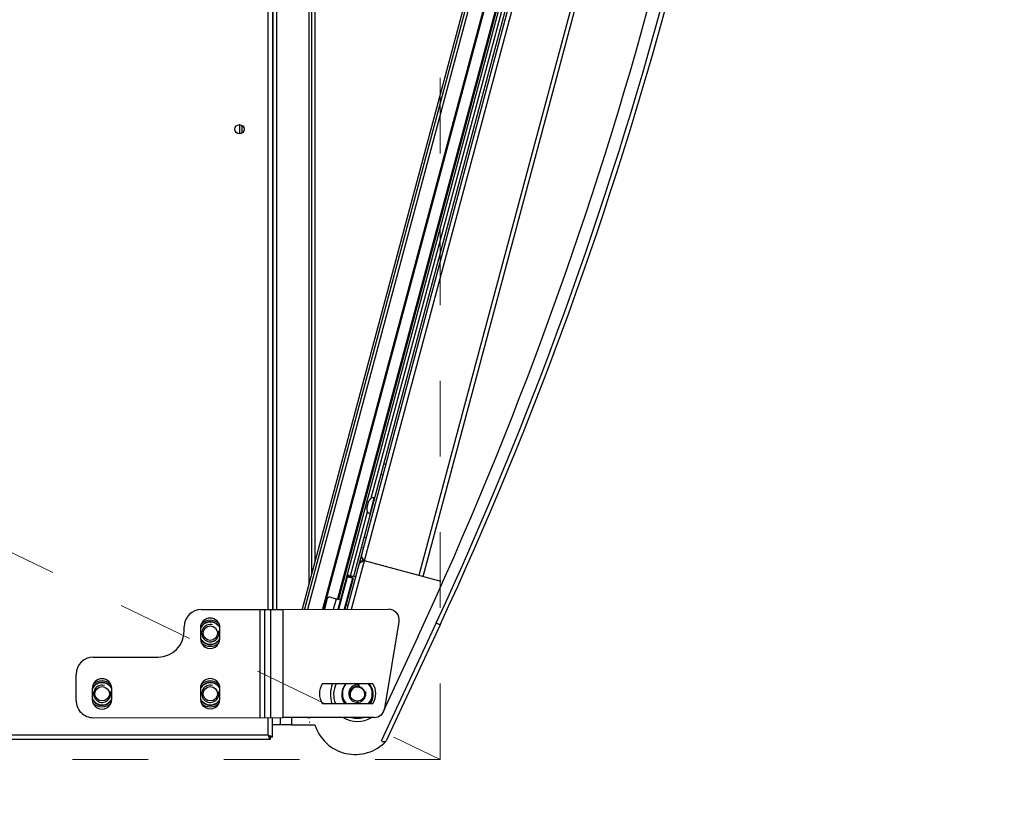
# Model space of a CAD drawing. Header units: millimetres. Extents: x -486876 to 553054, y -140324 to 834178.
# Tile 14 of 155: x -167434 to -166979, y 74274 to 74637. Entities that reach past the tile are written whole.
import ezdxf
from ezdxf.enums import TextEntityAlignment as Align

# ---------------------------------------------------------------- set-up
doc = ezdxf.new("R2010")
doc.units = ezdxf.units.MM
doc.linetypes.add('DASH2', pattern=[0.75, 0.5, -0.25])
doc.linetypes.add('XREF$0$0.5_0.5', pattern=[1, 0.5, -0.5])
doc.layers.add('_XREF', color=252, linetype='DASH2', lineweight=13)
for name, color, linetype in [('XREF$0$DRZWI', 8, 'Continuous'), ('XREF$0$MEBLE_ŁAZIENKOWE_I_KUCHENNE', 8, 'Continuous'), ('XREF$0$WYPEŁNIENIA', 8, 'Continuous')]:
    doc.layers.add(name, color=color, linetype=linetype)
doc.styles.add('XREF$0$APLUS', font='arial.ttf', dxfattribs={"width": 0.6})

# ---------------------------------------------------------------- blocks, each defined once
blk = doc.blocks.new('XREF')
at = {"layer": 'XREF$0$WYPEŁNIENIA'}
h = blk.add_hatch(dxfattribs=at)
h.set_pattern_fill('ANSI31', color=256, scale=3)
h.set_pattern_definition([(45, (-52999.899, 13162.694), (-6.7351921, 6.7351921), [])])
h.paths.add_polyline_path([(2833.434, 10024.036), (2806.556, 10024.036), (2806.556, 10062.954), (2756.556, 10062.954), (2756.556, 10102.954), (2726.652, 10102.954), (2725.878, 10101.795), (2725.878, 10033.492), (2680.314, 10033.492), (2680.314, 10102.954), (2641.556, 10102.954), (2641.556, 10024.036), (2546.556, 10024.036), (2546.556, 9984.036), (2833.434, 9984.036)])
h.paths.add_polyline_path([(3066.996, 10024.036), (2833.434, 10024.036), (2833.434, 9984.036), (3066.996, 9984.036), (3066.996, 9994.036)])
h.paths.add_polyline_path([(2456.556, 10024.036), (2376.556, 10024.036), (2376.556, 10044.036), (2361.556, 10044.036), (2361.556, 10024.036), (2161.556, 10024.036), (2161.556, 10141.987), (2121.556, 10141.987), (2121.556, 9894.374), (1846.556, 9894.374), (1846.556, 9872.667), (1876.556, 9872.667), (2121.556, 9872.667), (2121.556, 9779.125), (2161.556, 9779.125), (2161.556, 9869.374), (2161.556, 9984.036), (2456.556, 9984.036)])
h.paths.add_polyline_path([(2376.556, 10304.911), (2361.556, 10304.911), (2361.556, 10144.036), (2371.638, 10144.036), (2376.556, 10144.036)])
h.paths.add_polyline_path([(2444.576, 10649.374), (2192.944, 10649.374), (2192.944, 10634.374), (2379.576, 10634.374), (2379.576, 10589.374), (2444.576, 10589.374)])
h.paths.add_polyline_path([(2161.556, 10634.374), (2192.944, 10634.374), (2192.944, 10649.374), (2161.556, 10649.374), (2161.556, 10704.673), (2121.556, 10704.673), (2121.556, 10581.696), (2161.556, 10581.696)])
h.paths.add_polyline_path([(2647.02, 10553.677), (2666.091, 10553.677), (2666.091, 10567.177), (2647.02, 10567.177)], flags=16)
h.paths.add_polyline_path([(2530.525, 10311.911), (2530.525, 10304.911), (2666.556, 10304.911), (2666.556, 10392.954), (2646.556, 10392.954), (2646.556, 10322.954), (2530.525, 10322.954)])
edge = h.paths.add_edge_path()
edge.add_line((2430.525, 10304.911), (2430.525, 10311.911))
edge.add_line((2430.525, 10311.911), (2433.025, 10311.911))
edge.add_line((2433.025, 10311.911), (2430.525, 10314.911))
edge.add_arc((2428.762, 10318.933), 4.391, 293.6835, 426.3165)
edge.add_line((2430.525, 10322.954), (2161.556, 10322.954))
edge.add_line((2161.556, 10322.954), (2161.556, 10418.772))
edge.add_line((2161.556, 10418.772), (2121.556, 10418.772))
edge.add_line((2121.556, 10418.772), (2121.556, 10304.911))
edge.add_line((2121.556, 10304.911), (2430.525, 10304.911))
h.paths.add_polyline_path([(2666.556, 10649.374), (2641.648, 10649.374), (2641.648, 10634.374), (2646.556, 10634.374), (2646.556, 10497.954), (2666.556, 10497.954)])
at = {"layer": 'XREF$0$MEBLE_ŁAZIENKOWE_I_KUCHENNE'}
for p, q in [((2742.557, 10331.27), (2742.557, 10426.312)), ((2742.757, 10399.887), (2742.757, 10331.27)), ((2746.204, 10331.273), (2763.718, 10396.638)), ((2746.411, 10331.274), (2763.937, 10396.682)), ((2742.782, 10331.27), (2742.782, 10393.877)), ((2742.958, 10331.27), (2742.958, 10393.851)), ((2760.99, 10393.797), (2744.236, 10331.271)), ((2744.458, 10332.483), (2744.458, 10393.854)), ((2744.582, 10332.946), (2744.582, 10393.864)), ((2744.732, 10333.506), (2744.732, 10393.864)), ((2760.868, 10393.726), (2744.133, 10331.271)), ((2744.392, 10331.272), (2761.031, 10393.369)), ((2761.472, 10392.503), (2745.065, 10331.272)), ((2761.533, 10392.539), (2745.117, 10331.272)), ((2745.79, 10331.273), (2762.148, 10392.322)), ((2761.447, 10390.284), (2745.762, 10331.749)), ((2761.495, 10390.271), (2745.81, 10331.736)), ((2746.51, 10332.801), (2761.59, 10389.081)), ((2764.301, 10387.992), (2749.522, 10332.838)), ((2749.715, 10332.786), (2764.494, 10387.941)), ((2747.322, 10336.411), (2760.583, 10385.902)), ((2741.237, 10353.671), (2741.237, 10353.253)), ((2741.337, 10353.64), (2741.337, 10353.284)), ((2747.995, 10337.958), (2747.898, 10337.984)), ((2747.866, 10337.475), (2747.769, 10337.501)), ((2747.122, 10335.935), (2747.215, 10336.282)), ((2747.263, 10335.69), (2747.46, 10336.424)), ((2747.46, 10336.424), (2747.479, 10336.419)), ((2746.36, 10332.822), (2747.15, 10335.77)), ((2747.263, 10335.69), (2747.282, 10335.685)), ((2747.089, 10334.577), (2746.993, 10334.603)), ((2746.96, 10334.094), (2746.863, 10334.12)), ((2750.557, 10332.561), (2747.011, 10333.511)), ((2746.295, 10332.839), (2746.284, 10332.8)), ((2746.295, 10332.839), (2746.609, 10332.784)), ((2745.821, 10331.273), (2746.221, 10332.765)), ((2746.452, 10332.703), (2746.069, 10331.273)), ((2746.481, 10332.695), (2746.1, 10331.273)), ((2746.221, 10332.765), (2746.192, 10332.773)), ((2746.245, 10332.779), (2746.253, 10332.808)), ((2746.245, 10332.779), (2746.438, 10332.727)), ((2746.253, 10332.808), (2746.446, 10332.756)), ((2746.438, 10332.727), (2746.446, 10332.756)), ((2746.452, 10332.703), (2746.481, 10332.695)), ((2745.168, 10331.272), (2745.302, 10331.769)), ((2745.424, 10331.84), (2745.714, 10331.762)), ((2745.583, 10331.273), (2745.714, 10331.762)), ((2745.714, 10331.762), (2745.907, 10331.71)), ((2746.155, 10331.478), (2746.25, 10331.444)), ((2739.473, 10331.267), (2743.228, 10331.27)), ((2742.173, 10331.269), (2742.178, 10326.269)), ((2742.385, 10331.27), (2742.39, 10326.27)), ((2742.663, 10331.27), (2742.668, 10326.27)), ((2743.228, 10331.27), (2748.115, 10331.275)), ((2743.228, 10331.27), (2743.233, 10326.27)), ((2750.322, 10330.641), (2747.784, 10325.177)), ((2747.947, 10326.693), (2748.608, 10330.694)), ((2750.503, 10330.556), (2748.009, 10325.185)), ((2750.322, 10330.641), (2750.503, 10330.556)), ((2738.674, 10330.266), (2738.674, 10330.466)), ((2739.424, 10330.417), (2739.424, 10329.917)), ((2740.324, 10329.918), (2740.324, 10330.418)), ((2749.484, 10330.024), (2747.778, 10326.349)), ((2734.475, 10329.062), (2737.475, 10329.065)), ((2733.677, 10327.061), (2733.676, 10328.261)), ((2747.397, 10327.825), (2745.055, 10327.822)), ((2734.426, 10327.612), (2734.427, 10327.112)), ((2735.327, 10327.113), (2735.326, 10327.613)), ((2739.426, 10327.617), (2739.427, 10327.117)), ((2740.327, 10327.118), (2740.326, 10327.618)), ((2745.056, 10326.922), (2747.398, 10326.925)), ((2734.478, 10326.262), (2743.233, 10326.27)), ((2742.557, 10325.462), (2742.557, 10326.27)), ((2742.757, 10325.362), (2742.757, 10326.27)), ((2743.132, 10325.937), (2743.132, 10326.27)), ((2747.454, 10326.275), (2743.233, 10326.27)), ((2743.632, 10326.271), (2743.632, 10325.937)), ((2744.378, 10326.275), (2744.475, 10326.249)), ((2743.132, 10325.937), (2742.757, 10325.937)), ((2743.632, 10325.937), (2743.132, 10325.937)), ((2743.632, 10325.937), (2744.713, 10325.937)), ((2670.607, 10325.262), (2742.657, 10325.262)), ((2670.707, 10325.462), (2742.557, 10325.462)), ((2742.657, 10325.262), (2742.657, 10325.362)), ((2742.757, 10325.362), (2742.657, 10325.362))]:
    blk.add_line(p, q, dxfattribs=at)
at = {"layer": 'XREF$0$MEBLE_ŁAZIENKOWE_I_KUCHENNE', "linetype": 'XREF$0$0.5_0.5', "lineweight": 9, "ltscale": 7}
blk.add_lwpolyline([(2670.507, 10424.336), (2670.507, 10324.336), (2750.507, 10324.336), (2750.507, 10424.336)], close=True, dxfattribs=at)
blk.add_lwpolyline([(2685.32, 10355.77), (2750.507, 10324.336)], dxfattribs=at)
at = {"layer": 'XREF$0$MEBLE_ŁAZIENKOWE_I_KUCHENNE'}
for centre, radius in [((2741.232, 10353.462), 0.21), ((2739.882, 10330.167), 0.333), ((2734.882, 10327.367), 0.333), ((2739.882, 10327.367), 0.333), ((2746.677, 10327.374), 0.345)]:
    blk.add_circle(centre, radius, dxfattribs=at)
for centre, radius, start, end in [((2582.044, 10407.788), 184.618, 335.08851, 354.91149), ((2587.16, 10406.418), 179.9, 335.08851, 354.91149), ((2587.16, 10406.418), 180.1, 335.08851, 354.91149), ((2747.408, 10336.231), 0.2, 75, 165), ((2747.315, 10335.883), 0.2, 165, 255), ((2747.062, 10333.704), 0.2, 165, 249.3621), ((2746.959, 10333.318), 0.2, 75, 165), ((2746.26, 10332.642), 0.2, 80, 105.1363), ((2746.24, 10332.76), 0.05, 75, 165), ((2746.24, 10332.76), 0.02, 75, 165), ((2746.433, 10332.708), 0.02, 345, 75), ((2746.433, 10332.708), 0.05, 345, 75), ((2745.398, 10331.743), 0.1, 75, 165), ((2739.474, 10330.467), 0.8, 90.0572, 180.0572), ((2748.115, 10330.775), 0.5, 350.6112, 90.0572), ((2739.882, 10330.167), 0.525, 32.9389, 151.158), ((2739.882, 10330.167), 0.51, 29.7265, 154.0577), ((2739.874, 10330.417), 0.45, 0.0572, 180.0572), ((2739.877, 10330.162), 0.6, 47.0916, 133.8453), ((2739.882, 10330.167), 0.4, 75, 15), ((2737.474, 10330.265), 1.2, 270.0572, 0.0572), ((2739.882, 10330.167), 0.525, 208.9424, 327.1786), ((2739.874, 10329.917), 0.45, 180.0572, 0.0572), ((2739.882, 10330.167), 0.51, 207, 330.3798), ((2739.877, 10330.162), 0.6, 226.8164, 312.4154), ((2734.476, 10328.262), 0.8, 90.0572, 180.0572), ((2734.876, 10327.612), 0.45, 0.0572, 180.0572), ((2734.882, 10327.367), 0.525, 32.3779, 150.2917), ((2734.882, 10327.367), 0.51, 29.1374, 153), ((2734.877, 10327.362), 0.6, 46.9539, 133.1318), ((2739.882, 10327.367), 0.525, 32.2217, 150.4457), ((2739.876, 10327.617), 0.45, 0.0572, 180.0572), ((2739.882, 10327.367), 0.51, 29.3777, 153), ((2739.877, 10327.362), 0.6, 46.664, 133.42), ((2745.777, 10327.373), 0.85, 148.0915, 212.023), ((2746.682, 10327.337), 1.25, 157.1298, 199.3971), ((2746.682, 10327.337), 1.1, 153.7258, 202.1803), ((2746.682, 10327.337), 0.73, 138.2458, 214.5844), ((2746.677, 10327.374), 0.69, 139.3515, 220.7629), ((2746.677, 10327.374), 0.69, 319.3515, 40.7629), ((2746.682, 10327.337), 0.73, 325.6085, 41.9933), ((2746.677, 10327.374), 0.85, 328.0915, 32.023), ((2734.882, 10327.367), 0.4, 75, 15), ((2739.882, 10327.367), 0.4, 75, 15), ((2746.682, 10327.337), 0.7, 169.9724, 216.2857), ((2746.677, 10327.374), 0.4, 75, 15), ((2746.682, 10327.337), 0.34, 3.138, 190.9274), ((2746.682, 10327.337), 0.7, 323.9092, 24.7611), ((2734.477, 10327.062), 0.8, 180.0572, 270.0572), ((2734.882, 10327.367), 0.525, 209.502, 328.0471), ((2734.882, 10327.367), 0.51, 206.8942, 330.2577), ((2734.877, 10327.112), 0.45, 180.0572, 0.0572), ((2734.877, 10327.362), 0.6, 226.9539, 313.1318), ((2739.882, 10327.367), 0.525, 209.6578, 327.8929), ((2739.882, 10327.367), 0.51, 207, 330.7369), ((2739.877, 10327.117), 0.45, 180.0572, 0.0572), ((2739.877, 10327.362), 0.6, 227.2443, 312.8431), ((2747.454, 10326.775), 0.5, 270.0572, 350.6112), ((2746.682, 10327.337), 1.25, 238.3593, 301.6481), ((2746.682, 10327.337), 1.1, 255.2659, 284.3727), ((2746.579, 10326.514), 1.953, 197.1952, 317.0759)]:
    blk.add_arc(centre, radius, start, end, dxfattribs=at)
for points, start_tangent, end_tangent in [([(2746.869, 10333.756), (2746.871, 10333.704), (2746.9, 10333.644)], (-0.258819, -0.965926), (0.54907, -0.835776)), ([(2746.784, 10333.403), (2746.766, 10333.37)], (-0.632776, -0.774335), (-0.258819, -0.965926)), ([(2746.809, 10333.427), (2746.784, 10333.403)], (-0.795069, -0.60652), (-0.632776, -0.774335)), ([(2746.897, 10333.472), (2746.848, 10333.451), (2746.809, 10333.427)], (-0.930753, -0.365649), (-0.795069, -0.60652)), ([(2747.011, 10333.511), (2746.897, 10333.472)], (-0.953813, -0.3004), (-0.930753, -0.365649)), ([(2746.9, 10333.644), (2746.95, 10333.579), (2746.974, 10333.551)], (0.54907, -0.835776), (0.6666, -0.745415)), ([(2746.974, 10333.551), (2747.011, 10333.511)], (0.6666, -0.745415), (0.675826, -0.737061)), ([(2744.479, 10326.266), (2744.468, 10326.246), (2744.462, 10326.236)], (-0.508824, -0.860871), (-0.512756, -0.858534)), ([(2744.464, 10326.076), (2744.487, 10326.042)], (0.266622, -0.963801), (0.90696, -0.421218)), ([(2742.557, 10325.462), (2742.607, 10325.429), (2742.643, 10325.395), (2742.657, 10325.362)], (0.843564, -0.537029), (0, -1)), ([(2742.557, 10325.462), (2742.59, 10325.412), (2742.623, 10325.376), (2742.657, 10325.362)], (0.537029, -0.843564), (1, 0)), ([(2742.557, 10325.462), (2742.657, 10325.429)], (0.952891, -0.303314), (0.943625, -0.331016)), ([(2742.557, 10325.462), (2742.59, 10325.362)], (0.303314, -0.952891), (0.331016, -0.943625)), ([(2742.59, 10325.362), (2742.623, 10325.289)], (0.331016, -0.943625), (0.54091, -0.84108)), ([(2742.623, 10325.289), (2742.657, 10325.262)], (0.54091, -0.84108), (1, 0)), ([(2742.657, 10325.429), (2742.73, 10325.395)], (0.943625, -0.331016), (0.84108, -0.54091)), ([(2742.73, 10325.395), (2742.757, 10325.362)], (0.84108, -0.54091), (0, -1)), ([(2747.814, 10325.159), (2747.906, 10325.155)], (0.997504, -0.070615), (0.999983, 0.005765)), ([(2747.906, 10325.155), (2747.944, 10325.157), (2747.974, 10325.162)], (0.999983, 0.005765), (0.963801, 0.266622))]:
    blk.add_spline(points, degree=3, dxfattribs=dict(at, start_tangent=start_tangent, end_tangent=end_tangent))
at = {"style": 'XREF$0$APLUS'}
blk.add_attdef('165', text='', height=12.941, rotation=90, dxfattribs=at).set_placement((5850.278, 4086.908), align=Align.TOP_CENTER)
blk.add_attdef('70', text='', height=12.941, rotation=90, dxfattribs=at).set_placement((5846.744, 4087.031), align=Align.BOTTOM_CENTER)
at = {"layer": 'XREF$0$DRZWI', "style": 'XREF$0$APLUS'}
for tag, height, p in [('90', 10.588, (3968.051, 17970.782)), ('90', 10.588, (4273.692, 17907.629)), ('90', 10.588, (4647.106, 17907.629)), ('90', 10.588, (4995.741, 17907.629)), ('90', 10.588, (5345.009, 17907.629)), ('90', 8.235, (3625.859, 17450.533)), ('90', 8.235, (4282.579, 17436.639)), ('90', 8.235, (4577.82, 17436.639)), ('90', 8.235, (5003.123, 17436.639)), ('90', 8.235, (5300.955, 17436.639)), ('90', 8.235, (5625.635, 17350.957)), ('110', 12.941, (3772.728, 10725.01)), ('100', 12.941, (3763.846, 10003.376)), ('90', 10.588, (3383.407, 9921.969)), ('83', 10.588, (4118.726, 4184.034))]:
    blk.add_attdef(tag, text='', height=height, dxfattribs=at).set_placement(p, align=Align.BOTTOM_CENTER)
for tag, height, p in [('200', 10.588, (3967.95, 17967.89)), ('200', 10.588, (4273.591, 17904.737)), ('200', 10.588, (4647.005, 17904.737)), ('200', 10.588, (4995.64, 17904.737)), ('200', 10.588, (5344.908, 17904.737)), ('200', 8.235, (3625.859, 17448.284)), ('200', 8.235, (4282.579, 17434.389)), ('200', 8.235, (4577.82, 17434.389)), ('200', 8.235, (5003.123, 17434.389)), ('200', 8.235, (5300.955, 17434.389)), ('200', 8.235, (5625.635, 17348.707)), ('210', 12.941, (3772.604, 10721.476)), ('200', 12.941, (3763.846, 9999.841)), ('200', 10.588, (3383.306, 9919.077)), ('178', 10.588, (4118.624, 4181.142))]:
    blk.add_attdef(tag, text='', height=height, dxfattribs=at).set_placement(p, align=Align.TOP_CENTER)
for tag, height, p in [('205', 10.588, (4204.918, 17787.311)), ('210', 10.588, (5722.647, 17787.311)), ('210', 12.941, (4602.864, 17776.835)), ('210', 12.941, (4951.499, 17776.835)), ('210', 12.941, (5300.982, 17776.835)), ('210', 12.941, (4044.068, 17776.193)), ('210', 12.941, (3579.162, 17557.039)), ('210', 12.941, (3935.875, 17557.039)), ('210', 12.941, (4219.127, 17557.039)), ('210', 12.941, (4633.701, 17557.039)), ('210', 12.941, (4958.426, 17557.039)), ('210', 12.941, (5356.835, 17557.039)), ('210', 12.941, (5615.896, 17557.039)), ('200', 11.765, (4716.1, 10187.149)), ('200', 11.765, (4936.966, 10128.953)), ('200', 11.765, (5363.025, 10117.098)), ('210', 13.529, (3475.751, 9987.904)), ('170', 11.765, (4209.381, 4035.728))]:
    blk.add_attdef(tag, text='', height=height, rotation=90, dxfattribs=at).set_placement(p, align=Align.TOP_CENTER)
for tag, height, p in [('100', 10.588, (5719.755, 17787.412)), ('96', 10.588, (4202.026, 17787.412)), ('100', 12.941, (4599.329, 17776.958)), ('100', 12.941, (4947.964, 17776.958)), ('100', 12.941, (5297.447, 17776.958)), ('100', 12.941, (4040.534, 17776.316)), ('100', 12.941, (3575.627, 17557.162)), ('100', 12.941, (3932.341, 17557.162)), ('100', 12.941, (4215.592, 17557.162)), ('100', 12.941, (4630.166, 17557.162)), ('100', 12.941, (4954.892, 17557.162)), ('100', 12.941, (5353.301, 17557.162)), ('100', 12.941, (5612.361, 17557.162)), ('90', 11.765, (4712.886, 10187.261)), ('90', 11.765, (4933.752, 10129.065)), ('90', 11.765, (5359.811, 10117.211)), ('120', 13.529, (3472.056, 9987.904)), ('90', 11.765, (4206.168, 4035.84))]:
    blk.add_attdef(tag, text='', height=height, rotation=90, dxfattribs=at).set_placement(p, align=Align.BOTTOM_CENTER)

msp = doc.modelspace()

# ---------------------------------------------------------------- block references
at = {"layer": '_XREF', "xscale": 10, "yscale": 10, "zscale": 10}
msp.add_blockref('XREF', (-194744.7507, -28948.20066), dxfattribs=at)

doc.saveas('drawing.dxf')
